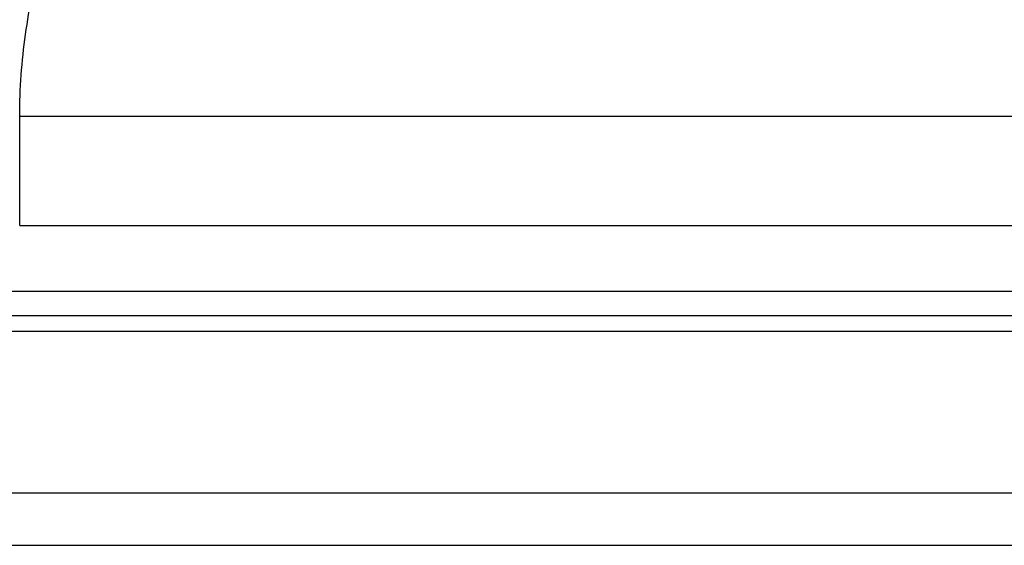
# Model space of a CAD drawing. Header units: millimetres. Extents: x 212 to 535, y -129 to -33.
# Tile 4 of 53: x 438 to 460, y -110 to -98. Entities that reach past the tile are written whole.
import ezdxf

# ---------------------------------------------------------------- set-up
doc = ezdxf.new("R2010")
doc.units = ezdxf.units.MM
doc.header["$LTSCALE"] = 0.1
doc.layers.add('OUT', color=3, linetype='CONTINUOUS')

msp = doc.modelspace()

# ---------------------------------------------------------------- linework, layer by layer
at = {"layer": 'OUT', "color": 0}
for p, q in [((437.549, -103.196), (437.549, -100.696)), ((437.549, -100.696), (476.224, -100.696)), ((437.549, -103.196), (476.224, -103.196)), ((412.886, -104.696), (500.886, -104.696)), ((374.461, -105.249), (532.886, -105.249)), ((374.406, -105.603), (532.886, -105.603)), ((373.284, -109.296), (532.886, -109.296)), ((336.886, -110.496), (532.886, -110.496))]:
    msp.add_line(p, q, dxfattribs=at)
msp.add_open_spline([(437.549, -100.696), (437.549, -100.384), (437.56, -100.068), (437.606, -99.445), (437.64, -99.137), (437.767, -98.219), (437.888, -97.617), (438.168, -96.43), (438.328, -95.841), (438.651, -94.696), (438.815, -94.136), (439.128, -93.038), (439.277, -92.499), (439.539, -91.44), (439.653, -90.918), (439.822, -89.897), (439.876, -89.406), (439.89, -88.697), (439.883, -88.466), (439.843, -88.013), (439.809, -87.793), (439.76, -87.581)], degree=3, knots=[0, 0, 0, 0, 0.0625, 0.0625, 0.125, 0.125, 0.25, 0.25, 0.375, 0.375, 0.5, 0.5, 0.625, 0.625, 0.75, 0.75, 0.875, 0.875, 0.9375, 0.9375, 1, 1, 1, 1], dxfattribs=at)

doc.saveas('drawing.dxf')
